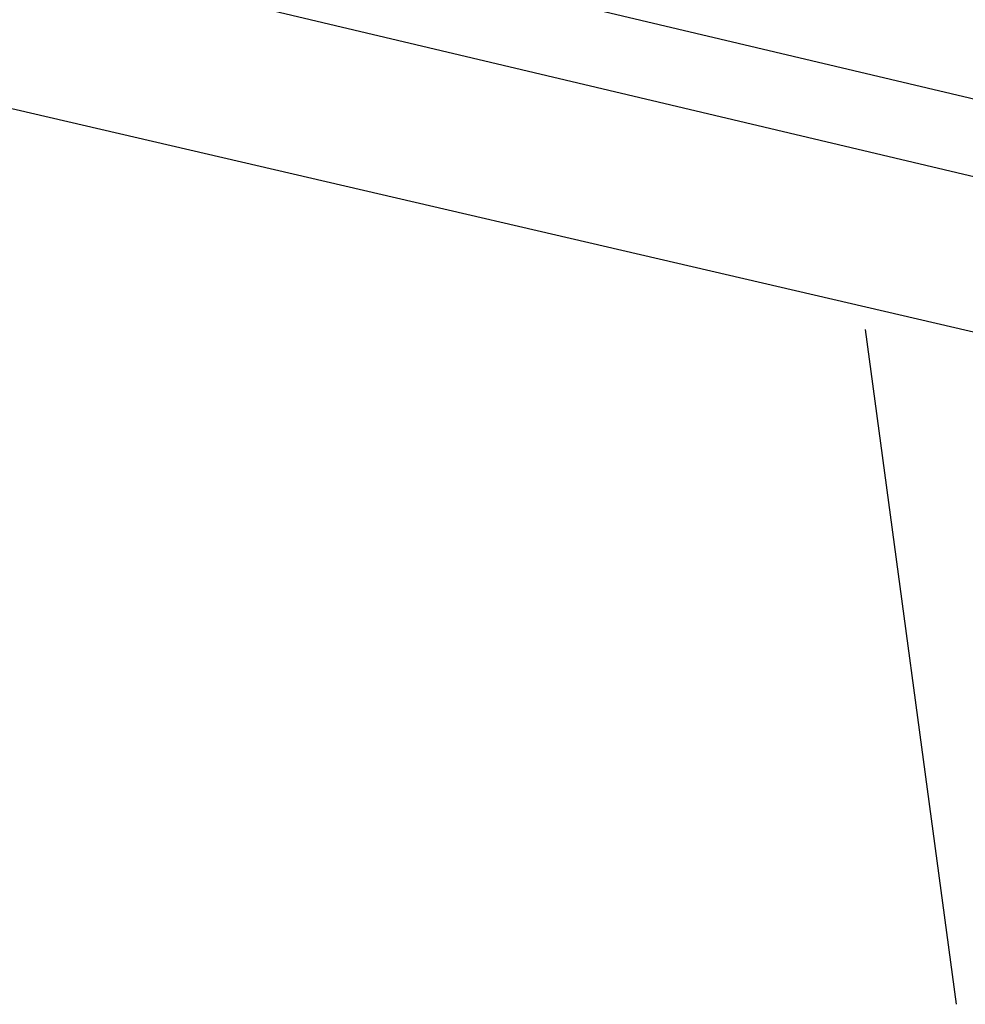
# Model space of a CAD drawing. Header units: feet. Extents: x -79 to 198, y -22 to 181.
# Tile 209 of 256: x 133.355 to 134.047, y 105.578 to 106.298. Entities that reach past the tile are written whole.
import ezdxf

# ---------------------------------------------------------------- set-up
doc = ezdxf.new("R2010")
doc.units = ezdxf.units.FT
doc.layers.add('A-AREA-UNIDAD', color=30, linetype='CONTINUOUS')
doc.layers.add('A-LINEA', color=7, linetype='CONTINUOUS')

msp = doc.modelspace()

# ---------------------------------------------------------------- linework, layer by layer
at = {"layer": 'A-AREA-UNIDAD'}
msp.add_lwpolyline([(135.92, 108.3733), (135.328, 105.7778), (134.272, 105.6889), (134.16, 106.0444), (121.52, 108.9778), (121.312, 109.3333), (121.312, 110.2933), (121.6, 111.4133), (114.688, 113.0489)], dxfattribs=at)
at = {"layer": 'A-LINEA'}
for p, q in [((134.4267, 106.1511), (121.5867, 109.1911)), ((134.4267, 106.1511), (121.5867, 109.1911)), ((121.6267, 109.1244), (134.4133, 106.0978)), ((121.6267, 109.1244), (134.4133, 106.0978)), ((133.9733, 106.0711), (134.04, 105.5778))]:
    msp.add_line(p, q, dxfattribs=at)

doc.saveas('drawing.dxf')
